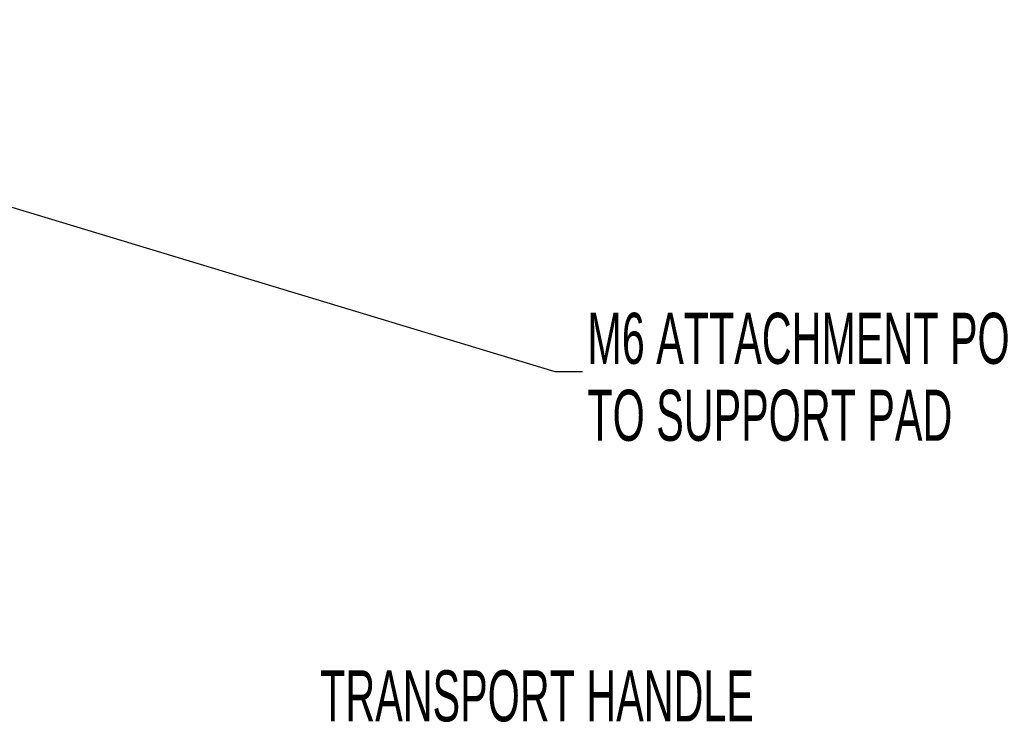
# Paper-space layout 'Sheet2' of a CAD drawing. Header units: millimetres. Extents: x 0 to 1118, y 0 to 864.
# Tile 81 of 85: x 586 to 698, y 634 to 714. Entities that reach past the tile are written whole.
import ezdxf

# ---------------------------------------------------------------- set-up
doc = ezdxf.new("R2010")
doc.units = ezdxf.units.MM
doc.styles.add('SLDTEXTSTYLE0', font='TXT', dxfattribs={"width": 0.605})
doc.dimstyles.new('SLDDIMSTYLE7', dxfattribs={"dimtxt": 0.18, "dimasz": 4.572, "dimexe": 0, "dimexo": 0.0625, "dimgap": 0, "dimtad": 0, "dimtih": 1, "dimtoh": 1, "dimdec": 0, "dimrnd": 1e-09, "dimzin": 0, "dimdsep": 46, "dimtxsty": 'Standard', "dimsah": 1, "dimcen": 0.09, "dimadec": 0, "dimazin": 0, "dimtfac": 4.572, "dimtdec": 0, "dimtofl": 0, "dimtmove": 0, "dimatfit": 3, "dimfxl": 1, "dimfrac": 2, "dimtolj": 1, "dimtzin": 0, "dimarcsym": 0})

# ---------------------------------------------------------------- blocks, each defined once
blk = doc.blocks.new('SW_NOTE_22')
at = {"color": 0, "linetype": 'Continuous', "lineweight": 0, "char_height": 5.8208, "attachment_point": 1, "style": 'SLDTEXTSTYLE0'}
for s, insert in [('M6 ATTACHMENT POINT', (0.54, 6.7)), ('TO SUPPORT PAD', (0.54, -2.07))]:
    blk.add_mtext(s, dxfattribs=dict(at, insert=insert))

psp = doc.layouts.new('Sheet2')

# ---------------------------------------------------------------- block references
at = {"color": 7, "linetype": 'Continuous', "lineweight": 0}
psp.add_blockref('SW_NOTE_22', (650.388, 673.972), dxfattribs=at)

# ---------------------------------------------------------------- texts
at = {"color": 7, "linetype": 'Continuous', "lineweight": 0, "insert": (620.459, 639.92), "char_height": 5.82083, "attachment_point": 1, "style": 'SLDTEXTSTYLE0'}
psp.add_mtext('TRANSPORT HANDLE', dxfattribs=at)

# ---------------------------------------------------------------- leaders
at = {"color": 7, "linetype": 'Continuous', "lineweight": 0}
psp.add_leader([(514.547, 714.08), (647.213, 673.972), (650.388, 673.972)], dimstyle='SLDDIMSTYLE7', dxfattribs=at)

doc.saveas('drawing.dxf')
